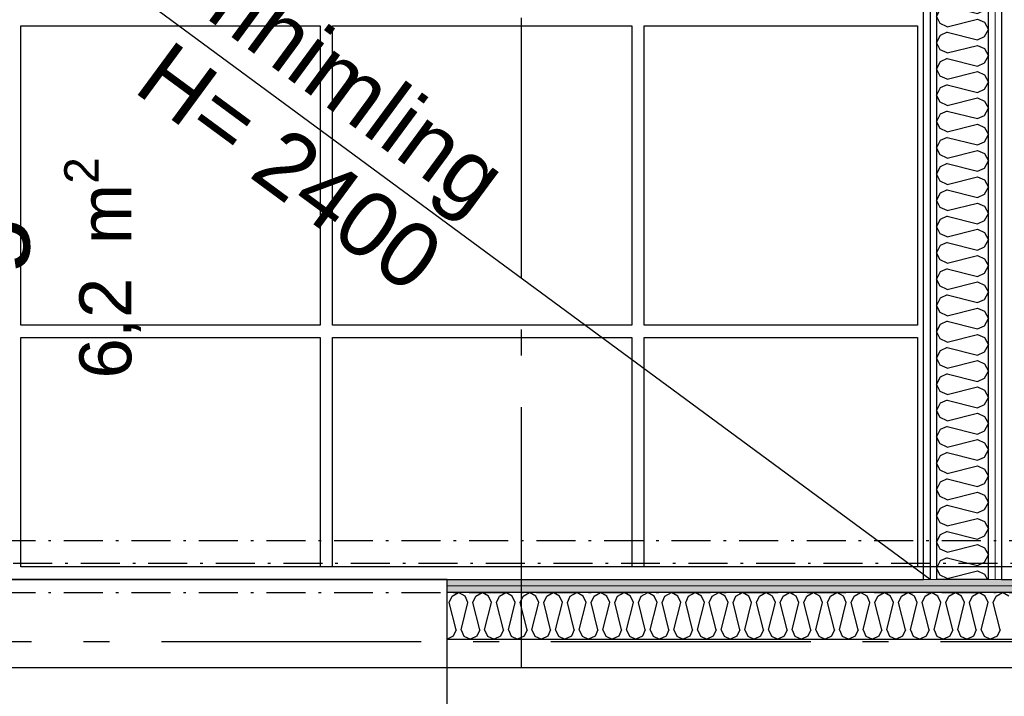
# Model space of a CAD drawing. Header units: millimetres. Extents: x -173281 to 144469, y -85977 to 83288.
# Tile 93 of 256: x -76033 to -74138, y -28322 to -27019. Entities that reach past the tile are written whole.
import ezdxf
from ezdxf.enums import TextEntityAlignment as Align

# ---------------------------------------------------------------- set-up
doc = ezdxf.new("R2010")
doc.units = ezdxf.units.MM
doc.header["$LTSCALE"] = 0.5
doc.header["$MEASUREMENT"] = 0
for name, pattern in [('Akselinje', [1500, 1000, -200, 100, -200]), ('Over snittplan', [260, 150, -50, 10, -50]), ('PLINE', [0]), ('Prikk & stiplet', [1340.555525, 705.555534, -352.777767, 0, -282.222223])]:
    doc.linetypes.add(name, pattern=pattern)
for name, color, linetype in [('223- Bjelker', 7, 'Continuous'), ('24-- Innervegger (Skravur)(Nye konstruksjoner)', 7, 'Continuous'), ('24-- Innervegger(Nye konstruksjoner)', 7, 'Continuous'), ('242- Ikke-bærende innervegger', 7, 'Continuous'), ('242- Ikke-bærende innervegger (Skravur)', 7, 'Continuous'), ('242- Ikke-bærende innervegger(Nye konstruksjoner)', 7, 'Continuous'), ('255- Gulvoverflate(Nye konstruksjoner)', 7, 'Continuous'), ('256- Faste himlinger og overflatebehandling(Nye konstruksjoner)', 7, 'Continuous'), ('257- Systemhimlinger(Nye konstruksjoner)', 7, 'Continuous'), ('82-- Modullinjer', 7, 'Continuous'), ('862- M___Nettoareal(Nye konstruksjoner)', 7, 'Continuous'), ('862- M___Nettoareal(Polylinje)(Nye konstruksjoner)', 7, 'Continuous'), ('862- M___Nettoareal(Tekst)(Nye konstruksjoner)', 7, 'Continuous')]:
    doc.layers.add(name, color=color, linetype=linetype)
doc.layers.add('236- Innvendig kledning og overflate', color=7, linetype='Continuous', lineweight=0)
doc.layers.add('236- Innvendig kledning og overflate(Nye konstruksjoner)', color=7, linetype='Continuous', lineweight=0)
doc.styles.add('GENERATED_STYLE_1', font='arial.ttf')
doc.styles.add('GENERATED_STYLE_2', font='arial.ttf')
doc.linetypes.add('Lydfuge betonggolv', pattern='A,0,[5,A-2607.111 Plan 1. etasje1.Shx,S=3.968254,R=0,X=0,Y=-3.46945e-18],-600,0', length=600)
pattern_1 = [(90, (0, 0), (-86.60254, 0), [0, -50]), (90, (-43.3, 25), (-86.60254, 0), [0, -50])]
pattern_2 = [(180, (0, 0), (0, 86.60254), [0, -50]), (180, (-25, -43.3), (0, 86.60254), [0, -50])]

# ---------------------------------------------------------------- blocks, each defined once
blk = doc.blocks.new('Lager_A-121_28', base_point=(-73471.4, -27508.3))
at = {"layer": '862- M___Nettoareal(Polylinje)(Nye konstruksjoner)', "linetype": 'PLINE', "flags": 128}
blk.add_lwpolyline([(-74143.2, -25946.9), (-74143.2, -28096.9), (-71485.7, -28096.9), (-71485.7, -25946.9)], close=True, dxfattribs=at)
at = {"layer": '862- M___Nettoareal(Tekst)(Nye konstruksjoner)', "style": 'GENERATED_STYLE_1'}
for tag, height, p in [('DUMMY_862', 150, (-73589.3, -27245.2)), ('ROOM_NAME', 150, (-73589.3, -27805.6)), ('DUMMY_861', 100, (-73746.4, -27405.4)), ('ROOM_NUMBER', 100, (-73746.4, -27794.2)), ('DUMMY_863', 100, (-73353.6, -27771.4))]:
    blk.add_attdef(tag, text='', height=height, rotation=90, dxfattribs=at).set_placement(p, align=Align.TOP_LEFT)
blk = doc.blocks.new('Lager_A-136_33', base_point=(-76089.8, -27447.3))
at = {"layer": '862- M___Nettoareal(Polylinje)(Nye konstruksjoner)', "linetype": 'PLINE', "flags": 128}
blk.add_lwpolyline([(-77155.7, -25941.9), (-77155.7, -28096.9), (-76468.2, -28096.9), (-74293.2, -28096.9), (-74293.2, -25946.9), (-76468.2, -25946.9), (-76468.2, -25941.9)], close=True, dxfattribs=at)
at = {"layer": '862- M___Nettoareal(Tekst)(Nye konstruksjoner)', "insert": (-75947.6, -27710.3), "char_height": 100, "attachment_point": 1, "rotation": 90, "style": 'GENERATED_STYLE_1'}
blk.add_mtext('\\A1;{\\pql;\\pt0,12050;\\fArial|b0|i0|c0|p0;\\W1.000000;6,2\\fArial|b0|i0|c0|p0;\\W1.000000;\\A1{\\H.66x;\\S^  ;}\\fArial|b0|i0|c0|p0;\\W1.000000; m\\fArial|b0|i0|c0|p0;\\W1.000000;\\A1{\\H.66x;\\S2^  ;}}', dxfattribs=at)
at = {"layer": '862- M___Nettoareal(Tekst)(Nye konstruksjoner)', "style": 'GENERATED_STYLE_1'}
for tag, height, p in [('DUMMY_862', 150, (-76207.6, -27184.2)), ('ROOM_NAME', 150, (-76207.6, -27744.6)), ('DUMMY_861', 100, (-76364.8, -27344.4)), ('ROOM_NUMBER', 100, (-76364.8, -27733.2)), ('DUMMY_863', 100, (-75971.9, -27710.3))]:
    blk.add_attdef(tag, text='', height=height, rotation=90, dxfattribs=at).set_placement(p, align=Align.TOP_LEFT)
blk = doc.blocks.new('*X308')
at = {"layer": '24-- Innervegger (Skravur)(Nye konstruksjoner)', "linetype": 'PLINE'}
for p, q in [((-74266.4, -25946.9), (-74268.2, -25950.6)), ((-74261.6, -25964.4), (-74268.2, -25950.6)), ((-74248.1, -25970.6), (-74261.6, -25964.4)), ((-74248.1, -25970.6), (-74189.4, -25955.9)), ((-74189.4, -25955.9), (-74175.9, -25962.1)), ((-74175.9, -25962.1), (-74168.2, -25975.9)), ((-74261.6, -25987.4), (-74268.2, -26001.2)), ((-74248.1, -25981.2), (-74261.6, -25987.4)), ((-74248.1, -25981.2), (-74189.4, -25995.9)), ((-74175.9, -25989.7), (-74168.2, -25975.9)), ((-74261.6, -26015), (-74268.2, -26001.2)), ((-74248.1, -26021.2), (-74189.4, -26006.5)), ((-74189.4, -25995.9), (-74175.9, -25989.7)), ((-74189.4, -26006.5), (-74175.9, -26012.7)), ((-74248.1, -26021.2), (-74261.6, -26015)), ((-74175.9, -26012.7), (-74168.2, -26026.5)), ((-74261.6, -26038), (-74268.2, -26051.8)), ((-74248.1, -26031.8), (-74261.6, -26038)), ((-74248.1, -26031.8), (-74189.4, -26046.5)), ((-74189.4, -26046.5), (-74175.9, -26040.3)), ((-74175.9, -26040.3), (-74168.2, -26026.5)), ((-74261.6, -26065.6), (-74268.2, -26051.8)), ((-74248.1, -26071.8), (-74189.4, -26057.1)), ((-74189.4, -26057.1), (-74175.9, -26063.3)), ((-74175.9, -26063.3), (-74168.2, -26077.1)), ((-74248.1, -26071.8), (-74261.6, -26065.6)), ((-74175.9, -26090.9), (-74168.2, -26077.1)), ((-74261.6, -26088.6), (-74268.2, -26102.4)), ((-74248.1, -26082.4), (-74261.6, -26088.6)), ((-74248.1, -26082.4), (-74189.4, -26097.1)), ((-74189.4, -26097.1), (-74175.9, -26090.9)), ((-74261.6, -26116.2), (-74268.2, -26102.4)), ((-74248.1, -26122.3), (-74261.6, -26116.2)), ((-74248.1, -26122.3), (-74189.4, -26107.7)), ((-74189.4, -26107.7), (-74175.9, -26113.8)), ((-74175.9, -26113.8), (-74168.2, -26127.7)), ((-74261.6, -26139.1), (-74268.2, -26153)), ((-74248.1, -26133), (-74261.6, -26139.1)), ((-74248.1, -26133), (-74189.4, -26147.6)), ((-74175.9, -26141.5), (-74168.2, -26127.7)), ((-74261.6, -26166.8), (-74268.2, -26153)), ((-74189.4, -26147.6), (-74175.9, -26141.5)), ((-74248.1, -26172.9), (-74261.6, -26166.8)), ((-74248.1, -26172.9), (-74189.4, -26158.3)), ((-74189.4, -26158.3), (-74175.9, -26164.4)), ((-74175.9, -26164.4), (-74168.2, -26178.2)), ((-74261.6, -26189.7), (-74268.2, -26203.5)), ((-74248.1, -26183.6), (-74261.6, -26189.7)), ((-74248.1, -26183.6), (-74189.4, -26198.2)), ((-74189.4, -26198.2), (-74175.9, -26192.1)), ((-74175.9, -26192.1), (-74168.2, -26178.2)), ((-74261.6, -26217.4), (-74268.2, -26203.5)), ((-74248.1, -26223.5), (-74189.4, -26208.9)), ((-74189.4, -26208.9), (-74175.9, -26215)), ((-74175.9, -26215), (-74168.2, -26228.8)), ((-74248.1, -26223.5), (-74261.6, -26217.4)), ((-74175.9, -26242.6), (-74168.2, -26228.8)), ((-74261.6, -26240.3), (-74268.2, -26254.1)), ((-74248.1, -26234.1), (-74261.6, -26240.3)), ((-74248.1, -26234.1), (-74189.4, -26248.8)), ((-74189.4, -26248.8), (-74175.9, -26242.6)), ((-74261.6, -26267.9), (-74268.2, -26254.1)), ((-74248.1, -26274.1), (-74261.6, -26267.9)), ((-74248.1, -26274.1), (-74189.4, -26259.4)), ((-74189.4, -26259.4), (-74175.9, -26265.6)), ((-74175.9, -26265.6), (-74168.2, -26279.4)), ((-74248.1, -26284.7), (-74261.6, -26290.9)), ((-74248.1, -26284.7), (-74189.4, -26299.4)), ((-74175.9, -26293.2), (-74168.2, -26279.4)), ((-74261.6, -26290.9), (-74268.2, -26304.7)), ((-74261.6, -26318.5), (-74268.2, -26304.7)), ((-74189.4, -26299.4), (-74175.9, -26293.2)), ((-74248.1, -26324.7), (-74261.6, -26318.5)), ((-74248.1, -26324.7), (-74189.4, -26310)), ((-74189.4, -26310), (-74175.9, -26316.2)), ((-74175.9, -26316.2), (-74168.2, -26330)), ((-74261.6, -26341.5), (-74268.2, -26355.3)), ((-74248.1, -26335.3), (-74261.6, -26341.5)), ((-74248.1, -26335.3), (-74189.4, -26350)), ((-74189.4, -26350), (-74175.9, -26343.8)), ((-74175.9, -26343.8), (-74168.2, -26330)), ((-74261.6, -26369.1), (-74268.2, -26355.3)), ((-74248.1, -26375.3), (-74189.4, -26360.6)), ((-74189.4, -26360.6), (-74175.9, -26366.8)), ((-74248.1, -26375.3), (-74261.6, -26369.1)), ((-74175.9, -26366.8), (-74168.2, -26380.6)), ((-74175.9, -26394.4), (-74168.2, -26380.6)), ((-74261.6, -26392.1), (-74268.2, -26405.9)), ((-74248.1, -26385.9), (-74261.6, -26392.1)), ((-74248.1, -26385.9), (-74189.4, -26400.6)), ((-74189.4, -26400.6), (-74175.9, -26394.4)), ((-74261.6, -26419.7), (-74268.2, -26405.9)), ((-74248.1, -26425.9), (-74261.6, -26419.7)), ((-74248.1, -26425.9), (-74189.4, -26411.2)), ((-74189.4, -26411.2), (-74175.9, -26417.4)), ((-74175.9, -26417.4), (-74168.2, -26431.2)), ((-74248.1, -26436.5), (-74261.6, -26442.7)), ((-74248.1, -26436.5), (-74189.4, -26451.2)), ((-74175.9, -26445), (-74168.2, -26431.2)), ((-74261.6, -26442.7), (-74268.2, -26456.5)), ((-74261.6, -26470.3), (-74268.2, -26456.5)), ((-74189.4, -26451.2), (-74175.9, -26445)), ((-74248.1, -26476.4), (-74261.6, -26470.3)), ((-74248.1, -26476.4), (-74189.4, -26461.8)), ((-74189.4, -26461.8), (-74175.9, -26467.9)), ((-74175.9, -26467.9), (-74168.2, -26481.8)), ((-74261.6, -26493.2), (-74268.2, -26507.1)), ((-74248.1, -26487.1), (-74261.6, -26493.2)), ((-74248.1, -26487.1), (-74189.4, -26501.7)), ((-74189.4, -26501.7), (-74175.9, -26495.6)), ((-74175.9, -26495.6), (-74168.2, -26481.8)), ((-74261.6, -26520.9), (-74268.2, -26507.1)), ((-74248.1, -26527), (-74189.4, -26512.4)), ((-74189.4, -26512.4), (-74175.9, -26518.5)), ((-74248.1, -26527), (-74261.6, -26520.9)), ((-74175.9, -26518.5), (-74168.2, -26532.3)), ((-74175.9, -26546.2), (-74168.2, -26532.3)), ((-74261.6, -26543.8), (-74268.2, -26557.6)), ((-74248.1, -26537.7), (-74261.6, -26543.8)), ((-74248.1, -26537.7), (-74189.4, -26552.3)), ((-74189.4, -26552.3), (-74175.9, -26546.2)), ((-74261.6, -26571.5), (-74268.2, -26557.6)), ((-74248.1, -26577.6), (-74261.6, -26571.5)), ((-74248.1, -26577.6), (-74189.4, -26563)), ((-74189.4, -26563), (-74175.9, -26569.1)), ((-74175.9, -26569.1), (-74168.2, -26582.9)), ((-74248.1, -26588.2), (-74261.6, -26594.4)), ((-74248.1, -26588.2), (-74189.4, -26602.9)), ((-74175.9, -26596.7), (-74168.2, -26582.9)), ((-74261.6, -26594.4), (-74268.2, -26608.2)), ((-74261.6, -26622), (-74268.2, -26608.2)), ((-74189.4, -26602.9), (-74175.9, -26596.7)), ((-74248.1, -26628.2), (-74261.6, -26622)), ((-74248.1, -26628.2), (-74189.4, -26613.5)), ((-74189.4, -26613.5), (-74175.9, -26619.7)), ((-74175.9, -26619.7), (-74168.2, -26633.5)), ((-74261.6, -26645), (-74268.2, -26658.8)), ((-74248.1, -26638.8), (-74261.6, -26645)), ((-74248.1, -26638.8), (-74189.4, -26653.5)), ((-74189.4, -26653.5), (-74175.9, -26647.3)), ((-74175.9, -26647.3), (-74168.2, -26633.5)), ((-74261.6, -26672.6), (-74268.2, -26658.8)), ((-74248.1, -26678.8), (-74189.4, -26664.1)), ((-74189.4, -26664.1), (-74175.9, -26670.3)), ((-74248.1, -26678.8), (-74261.6, -26672.6)), ((-74175.9, -26670.3), (-74168.2, -26684.1)), ((-74175.9, -26697.9), (-74168.2, -26684.1)), ((-74261.6, -26695.6), (-74268.2, -26709.4)), ((-74248.1, -26689.4), (-74261.6, -26695.6)), ((-74248.1, -26689.4), (-74189.4, -26704.1)), ((-74189.4, -26704.1), (-74175.9, -26697.9)), ((-74261.6, -26723.2), (-74268.2, -26709.4)), ((-74248.1, -26729.4), (-74261.6, -26723.2)), ((-74248.1, -26729.4), (-74189.4, -26714.7)), ((-74189.4, -26714.7), (-74175.9, -26720.9)), ((-74175.9, -26720.9), (-74168.2, -26734.7)), ((-74248.1, -26740), (-74261.6, -26746.2)), ((-74248.1, -26740), (-74189.4, -26754.7)), ((-74175.9, -26748.5), (-74168.2, -26734.7)), ((-74261.6, -26746.2), (-74268.2, -26760)), ((-74261.6, -26773.8), (-74268.2, -26760)), ((-74189.4, -26754.7), (-74175.9, -26748.5)), ((-74248.1, -26780), (-74261.6, -26773.8)), ((-74248.1, -26780), (-74189.4, -26765.3)), ((-74189.4, -26765.3), (-74175.9, -26771.5)), ((-74175.9, -26771.5), (-74168.2, -26785.3)), ((-74261.6, -26796.8), (-74268.2, -26810.6)), ((-74248.1, -26790.6), (-74261.6, -26796.8)), ((-74248.1, -26790.6), (-74189.4, -26805.3)), ((-74189.4, -26805.3), (-74175.9, -26799.1)), ((-74175.9, -26799.1), (-74168.2, -26785.3)), ((-74261.6, -26824.4), (-74268.2, -26810.6)), ((-74248.1, -26830.6), (-74189.4, -26815.9)), ((-74189.4, -26815.9), (-74175.9, -26822.1)), ((-74248.1, -26830.6), (-74261.6, -26824.4)), ((-74175.9, -26822.1), (-74168.2, -26835.9)), ((-74175.9, -26849.7), (-74168.2, -26835.9)), ((-74261.6, -26847.3), (-74268.2, -26861.2)), ((-74248.1, -26841.2), (-74261.6, -26847.3)), ((-74248.1, -26841.2), (-74189.4, -26855.8)), ((-74189.4, -26855.8), (-74175.9, -26849.7)), ((-74261.6, -26875), (-74268.2, -26861.2)), ((-74248.1, -26881.1), (-74261.6, -26875)), ((-74248.1, -26881.1), (-74189.4, -26866.5)), ((-74189.4, -26866.5), (-74175.9, -26872.6)), ((-74175.9, -26872.6), (-74168.2, -26886.5)), ((-74248.1, -26891.8), (-74261.6, -26897.9)), ((-74248.1, -26891.8), (-74189.4, -26906.4)), ((-74175.9, -26900.3), (-74168.2, -26886.5)), ((-74261.6, -26897.9), (-74268.2, -26911.7)), ((-74261.6, -26925.6), (-74268.2, -26911.7)), ((-74189.4, -26906.4), (-74175.9, -26900.3)), ((-74248.1, -26931.7), (-74261.6, -26925.6)), ((-74248.1, -26931.7), (-74189.4, -26917.1)), ((-74189.4, -26917.1), (-74175.9, -26923.2)), ((-74175.9, -26923.2), (-74168.2, -26937)), ((-74261.6, -26948.5), (-74268.2, -26962.3)), ((-74248.1, -26942.4), (-74261.6, -26948.5)), ((-74248.1, -26942.4), (-74189.4, -26957)), ((-74189.4, -26957), (-74175.9, -26950.9)), ((-74175.9, -26950.9), (-74168.2, -26937)), ((-74261.6, -26976.1), (-74268.2, -26962.3)), ((-74248.1, -26982.3), (-74189.4, -26967.6)), ((-74189.4, -26967.6), (-74175.9, -26973.8)), ((-74248.1, -26982.3), (-74261.6, -26976.1)), ((-74175.9, -26973.8), (-74168.2, -26987.6)), ((-74175.9, -27001.4), (-74168.2, -26987.6)), ((-74261.6, -26999.1), (-74268.2, -27012.9)), ((-74248.1, -26992.9), (-74261.6, -26999.1)), ((-74248.1, -26992.9), (-74189.4, -27007.6)), ((-74189.4, -27007.6), (-74175.9, -27001.4)), ((-74261.6, -27026.7), (-74268.2, -27012.9)), ((-74248.1, -27032.9), (-74261.6, -27026.7)), ((-74248.1, -27032.9), (-74189.4, -27018.2)), ((-74189.4, -27018.2), (-74175.9, -27024.4)), ((-74175.9, -27024.4), (-74168.2, -27038.2)), ((-74248.1, -27043.5), (-74261.6, -27049.7)), ((-74248.1, -27043.5), (-74189.4, -27058.2)), ((-74175.9, -27052), (-74168.2, -27038.2)), ((-74261.6, -27049.7), (-74268.2, -27063.5)), ((-74261.6, -27077.3), (-74268.2, -27063.5)), ((-74189.4, -27058.2), (-74175.9, -27052)), ((-74248.1, -27083.5), (-74261.6, -27077.3)), ((-74248.1, -27083.5), (-74189.4, -27068.8)), ((-74189.4, -27068.8), (-74175.9, -27075)), ((-74175.9, -27075), (-74168.2, -27088.8)), ((-74261.6, -27100.3), (-74268.2, -27114.1)), ((-74248.1, -27094.1), (-74261.6, -27100.3)), ((-74248.1, -27094.1), (-74189.4, -27108.8)), ((-74189.4, -27108.8), (-74175.9, -27102.6)), ((-74175.9, -27102.6), (-74168.2, -27088.8)), ((-74261.6, -27127.9), (-74268.2, -27114.1)), ((-74248.1, -27134.1), (-74189.4, -27119.4)), ((-74189.4, -27119.4), (-74175.9, -27125.6)), ((-74248.1, -27134.1), (-74261.6, -27127.9)), ((-74175.9, -27125.6), (-74168.2, -27139.4)), ((-74175.9, -27153.2), (-74168.2, -27139.4)), ((-74261.6, -27150.9), (-74268.2, -27164.7)), ((-74248.1, -27144.7), (-74261.6, -27150.9)), ((-74248.1, -27144.7), (-74189.4, -27159.4)), ((-74189.4, -27159.4), (-74175.9, -27153.2)), ((-74261.6, -27178.5), (-74268.2, -27164.7)), ((-74248.1, -27184.7), (-74261.6, -27178.5)), ((-74248.1, -27184.7), (-74189.4, -27170)), ((-74189.4, -27170), (-74175.9, -27176.2)), ((-74175.9, -27176.2), (-74168.2, -27190)), ((-74248.1, -27195.3), (-74261.6, -27201.4)), ((-74248.1, -27195.3), (-74189.4, -27209.9)), ((-74175.9, -27203.8), (-74168.2, -27190)), ((-74261.6, -27201.4), (-74268.2, -27215.3)), ((-74261.6, -27229.1), (-74268.2, -27215.3)), ((-74189.4, -27209.9), (-74175.9, -27203.8)), ((-74248.1, -27235.2), (-74261.6, -27229.1)), ((-74248.1, -27235.2), (-74189.4, -27220.6)), ((-74189.4, -27220.6), (-74175.9, -27226.7)), ((-74175.9, -27226.7), (-74168.2, -27240.6)), ((-74261.6, -27252), (-74268.2, -27265.8)), ((-74248.1, -27245.9), (-74261.6, -27252)), ((-74248.1, -27245.9), (-74189.4, -27260.5)), ((-74189.4, -27260.5), (-74175.9, -27254.4)), ((-74175.9, -27254.4), (-74168.2, -27240.6)), ((-74261.6, -27279.7), (-74268.2, -27265.8)), ((-74248.1, -27285.8), (-74189.4, -27271.2)), ((-74189.4, -27271.2), (-74175.9, -27277.3)), ((-74248.1, -27285.8), (-74261.6, -27279.7)), ((-74175.9, -27277.3), (-74168.2, -27291.1)), ((-74175.9, -27305), (-74168.2, -27291.1)), ((-74261.6, -27302.6), (-74268.2, -27316.4)), ((-74248.1, -27296.5), (-74261.6, -27302.6)), ((-74248.1, -27296.5), (-74189.4, -27311.1)), ((-74189.4, -27311.1), (-74175.9, -27305)), ((-74261.6, -27330.2), (-74268.2, -27316.4)), ((-74248.1, -27336.4), (-74261.6, -27330.2)), ((-74248.1, -27336.4), (-74189.4, -27321.7)), ((-74189.4, -27321.7), (-74175.9, -27327.9)), ((-74175.9, -27327.9), (-74168.2, -27341.7)), ((-74248.1, -27347), (-74261.6, -27353.2)), ((-74248.1, -27347), (-74189.4, -27361.7)), ((-74175.9, -27355.5), (-74168.2, -27341.7)), ((-74261.6, -27353.2), (-74268.2, -27367)), ((-74261.6, -27380.8), (-74268.2, -27367)), ((-74189.4, -27361.7), (-74175.9, -27355.5)), ((-74248.1, -27387), (-74261.6, -27380.8)), ((-74248.1, -27387), (-74189.4, -27372.3)), ((-74189.4, -27372.3), (-74175.9, -27378.5)), ((-74175.9, -27378.5), (-74168.2, -27392.3)), ((-74261.6, -27403.8), (-74268.2, -27417.6)), ((-74248.1, -27397.6), (-74261.6, -27403.8)), ((-74248.1, -27397.6), (-74189.4, -27412.3)), ((-74189.4, -27412.3), (-74175.9, -27406.1)), ((-74175.9, -27406.1), (-74168.2, -27392.3)), ((-74261.6, -27431.4), (-74268.2, -27417.6)), ((-74248.1, -27437.6), (-74189.4, -27422.9)), ((-74189.4, -27422.9), (-74175.9, -27429.1)), ((-74248.1, -27437.6), (-74261.6, -27431.4)), ((-74175.9, -27429.1), (-74168.2, -27442.9)), ((-74175.9, -27456.7), (-74168.2, -27442.9)), ((-74261.6, -27454.4), (-74268.2, -27468.2)), ((-74248.1, -27448.2), (-74261.6, -27454.4)), ((-74248.1, -27448.2), (-74189.4, -27462.9)), ((-74189.4, -27462.9), (-74175.9, -27456.7)), ((-74261.6, -27482), (-74268.2, -27468.2)), ((-74248.1, -27488.2), (-74261.6, -27482)), ((-74248.1, -27488.2), (-74189.4, -27473.5)), ((-74189.4, -27473.5), (-74175.9, -27479.7)), ((-74175.9, -27479.7), (-74168.2, -27493.5)), ((-74248.1, -27498.8), (-74261.6, -27505)), ((-74248.1, -27498.8), (-74189.4, -27513.5)), ((-74175.9, -27507.3), (-74168.2, -27493.5)), ((-74261.6, -27505), (-74268.2, -27518.8)), ((-74261.6, -27532.6), (-74268.2, -27518.8)), ((-74189.4, -27513.5), (-74175.9, -27507.3)), ((-74248.1, -27538.8), (-74261.6, -27532.6)), ((-74248.1, -27538.8), (-74189.4, -27524.1)), ((-74189.4, -27524.1), (-74175.9, -27530.3)), ((-74175.9, -27530.3), (-74168.2, -27544.1)), ((-74261.6, -27555.5), (-74268.2, -27569.4)), ((-74248.1, -27549.4), (-74261.6, -27555.5)), ((-74248.1, -27549.4), (-74189.4, -27564)), ((-74189.4, -27564), (-74175.9, -27557.9)), ((-74175.9, -27557.9), (-74168.2, -27544.1)), ((-74261.6, -27583.2), (-74268.2, -27569.4)), ((-74248.1, -27589.3), (-74189.4, -27574.7)), ((-74189.4, -27574.7), (-74175.9, -27580.8)), ((-74248.1, -27589.3), (-74261.6, -27583.2)), ((-74175.9, -27580.8), (-74168.2, -27594.7)), ((-74175.9, -27608.5), (-74168.2, -27594.7)), ((-74261.6, -27606.1), (-74268.2, -27619.9)), ((-74248.1, -27600), (-74261.6, -27606.1)), ((-74248.1, -27600), (-74189.4, -27614.6)), ((-74189.4, -27614.6), (-74175.9, -27608.5)), ((-74261.6, -27633.8), (-74268.2, -27619.9)), ((-74248.1, -27639.9), (-74261.6, -27633.8)), ((-74248.1, -27639.9), (-74189.4, -27625.3)), ((-74189.4, -27625.3), (-74175.9, -27631.4)), ((-74175.9, -27631.4), (-74168.2, -27645.2)), ((-74248.1, -27650.6), (-74261.6, -27656.7)), ((-74248.1, -27650.6), (-74189.4, -27665.2)), ((-74175.9, -27659.1), (-74168.2, -27645.2)), ((-74261.6, -27656.7), (-74268.2, -27670.5)), ((-74261.6, -27684.3), (-74268.2, -27670.5)), ((-74189.4, -27665.2), (-74175.9, -27659.1)), ((-74248.1, -27690.5), (-74261.6, -27684.3)), ((-74248.1, -27690.5), (-74189.4, -27675.8)), ((-74189.4, -27675.8), (-74175.9, -27682)), ((-74175.9, -27682), (-74168.2, -27695.8)), ((-74261.6, -27707.3), (-74268.2, -27721.1)), ((-74248.1, -27701.1), (-74261.6, -27707.3)), ((-74248.1, -27701.1), (-74189.4, -27715.8)), ((-74189.4, -27715.8), (-74175.9, -27709.6)), ((-74175.9, -27709.6), (-74168.2, -27695.8)), ((-74261.6, -27734.9), (-74268.2, -27721.1)), ((-74248.1, -27741.1), (-74189.4, -27726.4)), ((-74189.4, -27726.4), (-74175.9, -27732.6)), ((-74248.1, -27741.1), (-74261.6, -27734.9)), ((-74175.9, -27732.6), (-74168.2, -27746.4)), ((-74175.9, -27760.2), (-74168.2, -27746.4)), ((-74261.6, -27757.9), (-74268.2, -27771.7)), ((-74248.1, -27751.7), (-74261.6, -27757.9)), ((-74248.1, -27751.7), (-74189.4, -27766.4)), ((-74189.4, -27766.4), (-74175.9, -27760.2)), ((-74261.6, -27785.5), (-74268.2, -27771.7)), ((-74248.1, -27791.7), (-74261.6, -27785.5)), ((-74248.1, -27791.7), (-74189.4, -27777)), ((-74189.4, -27777), (-74175.9, -27783.2)), ((-74175.9, -27783.2), (-74168.2, -27797)), ((-74248.1, -27802.3), (-74261.6, -27808.5)), ((-74248.1, -27802.3), (-74189.4, -27817)), ((-74175.9, -27810.8), (-74168.2, -27797)), ((-74261.6, -27808.5), (-74268.2, -27822.3)), ((-74261.6, -27836.1), (-74268.2, -27822.3)), ((-74189.4, -27817), (-74175.9, -27810.8)), ((-74248.1, -27842.3), (-74261.6, -27836.1)), ((-74248.1, -27842.3), (-74189.4, -27827.6)), ((-74189.4, -27827.6), (-74175.9, -27833.8)), ((-74175.9, -27833.8), (-74168.2, -27847.6)), ((-74261.6, -27859.1), (-74268.2, -27872.9)), ((-74248.1, -27852.9), (-74261.6, -27859.1)), ((-74248.1, -27852.9), (-74189.4, -27867.6)), ((-74189.4, -27867.6), (-74175.9, -27861.4)), ((-74175.9, -27861.4), (-74168.2, -27847.6)), ((-74261.6, -27886.7), (-74268.2, -27872.9)), ((-74248.1, -27892.9), (-74189.4, -27878.2)), ((-74189.4, -27878.2), (-74175.9, -27884.4)), ((-74248.1, -27892.9), (-74261.6, -27886.7)), ((-74175.9, -27884.4), (-74168.2, -27898.2)), ((-74175.9, -27912), (-74168.2, -27898.2)), ((-74261.6, -27909.6), (-74268.2, -27923.5)), ((-74248.1, -27903.5), (-74261.6, -27909.6)), ((-74248.1, -27903.5), (-74189.4, -27918.1)), ((-74189.4, -27918.1), (-74175.9, -27912)), ((-74261.6, -27937.3), (-74268.2, -27923.5)), ((-74248.1, -27943.4), (-74261.6, -27937.3)), ((-74248.1, -27943.4), (-74189.4, -27928.8)), ((-74189.4, -27928.8), (-74175.9, -27934.9)), ((-74175.9, -27934.9), (-74168.2, -27948.8)), ((-74248.1, -27954.1), (-74261.6, -27960.2)), ((-74248.1, -27954.1), (-74189.4, -27968.7)), ((-74175.9, -27962.6), (-74168.2, -27948.8)), ((-74261.6, -27960.2), (-74268.2, -27974)), ((-74261.6, -27987.9), (-74268.2, -27974)), ((-74189.4, -27968.7), (-74175.9, -27962.6)), ((-74248.1, -27994), (-74261.6, -27987.9)), ((-74248.1, -27994), (-74189.4, -27979.4)), ((-74189.4, -27979.4), (-74175.9, -27985.5)), ((-74175.9, -27985.5), (-74168.2, -27999.3)), ((-74261.6, -28010.8), (-74268.2, -28024.6)), ((-74248.1, -28004.7), (-74261.6, -28010.8)), ((-74248.1, -28004.7), (-74189.4, -28019.3)), ((-74189.4, -28019.3), (-74175.9, -28013.2)), ((-74175.9, -28013.2), (-74168.2, -27999.3)), ((-74261.6, -28038.4), (-74268.2, -28024.6)), ((-74248.1, -28044.6), (-74189.4, -28029.9)), ((-74189.4, -28029.9), (-74175.9, -28036.1)), ((-74248.1, -28044.6), (-74261.6, -28038.4)), ((-74175.9, -28036.1), (-74168.2, -28049.9)), ((-74175.9, -28063.7), (-74168.2, -28049.9)), ((-74261.6, -28061.4), (-74268.2, -28075.2)), ((-74248.1, -28055.2), (-74261.6, -28061.4)), ((-74248.1, -28055.2), (-74189.4, -28069.9)), ((-74189.4, -28069.9), (-74175.9, -28063.7)), ((-74261.6, -28089), (-74268.2, -28075.2)), ((-74248.1, -28095.2), (-74261.6, -28089)), ((-74248.1, -28095.2), (-74189.4, -28080.5)), ((-74189.4, -28080.5), (-74175.9, -28086.7)), ((-74175.9, -28086.7), (-74170.2, -28096.9))]:
    blk.add_line(p, q, dxfattribs=at)
blk = doc.blocks.new('*X385')
at = {"layer": '242- Ikke-bærende innervegger (Skravur)', "linetype": 'PLINE'}
for p, q in [((-75206.5, -28141.1), (-75200.9, -28128.9)), ((-75200.9, -28128.9), (-75188.5, -28121.9)), ((-75176, -28128.9), (-75188.5, -28121.9)), ((-75170.5, -28141.1), (-75176, -28128.9)), ((-75160.9, -28141.1), (-75155.4, -28128.9)), ((-75155.4, -28128.9), (-75143, -28121.9)), ((-75130.5, -28128.9), (-75143, -28121.9)), ((-75125, -28141.1), (-75130.5, -28128.9)), ((-75115.4, -28141.1), (-75109.9, -28128.9)), ((-75109.9, -28128.9), (-75097.4, -28121.9)), ((-75085, -28128.9), (-75097.4, -28121.9)), ((-75079.4, -28141.1), (-75085, -28128.9)), ((-75069.9, -28141.1), (-75064.3, -28128.9)), ((-75064.3, -28128.9), (-75051.9, -28121.9)), ((-75039.5, -28128.9), (-75051.9, -28121.9)), ((-75033.9, -28141.1), (-75039.5, -28128.9)), ((-75024.3, -28141.1), (-75018.8, -28128.9)), ((-75018.8, -28128.9), (-75006.4, -28121.9)), ((-74993.9, -28128.9), (-75006.4, -28121.9)), ((-74988.4, -28141.1), (-74993.9, -28128.9)), ((-74978.8, -28141.1), (-74973.3, -28128.9)), ((-74973.3, -28128.9), (-74960.8, -28121.9)), ((-74948.4, -28128.9), (-74960.8, -28121.9)), ((-74942.9, -28141.1), (-74948.4, -28128.9)), ((-74933.3, -28141.1), (-74927.7, -28128.9)), ((-74927.7, -28128.9), (-74915.3, -28121.9)), ((-74902.9, -28128.9), (-74915.3, -28121.9)), ((-74897.3, -28141.1), (-74902.9, -28128.9)), ((-74887.8, -28141.1), (-74882.2, -28128.9)), ((-74882.2, -28128.9), (-74869.8, -28121.9)), ((-74857.4, -28128.9), (-74869.8, -28121.9)), ((-74851.8, -28141.1), (-74857.4, -28128.9)), ((-74842.2, -28141.1), (-74836.7, -28128.9)), ((-74836.7, -28128.9), (-74824.3, -28121.9)), ((-74811.8, -28128.9), (-74824.3, -28121.9)), ((-74806.3, -28141.1), (-74811.8, -28128.9)), ((-74796.7, -28141.1), (-74791.2, -28128.9)), ((-74791.2, -28128.9), (-74778.7, -28121.9)), ((-74766.3, -28128.9), (-74778.7, -28121.9)), ((-74760.8, -28141.1), (-74766.3, -28128.9)), ((-74751.2, -28141.1), (-74745.6, -28128.9)), ((-74745.6, -28128.9), (-74733.2, -28121.9)), ((-74720.8, -28128.9), (-74733.2, -28121.9)), ((-74715.2, -28141.1), (-74720.8, -28128.9)), ((-74705.7, -28141.1), (-74700.1, -28128.9)), ((-74700.1, -28128.9), (-74687.7, -28121.9)), ((-74675.2, -28128.9), (-74687.7, -28121.9)), ((-74669.7, -28141.1), (-74675.2, -28128.9)), ((-74660.1, -28141.1), (-74654.6, -28128.9)), ((-74654.6, -28128.9), (-74642.1, -28121.9)), ((-74629.7, -28128.9), (-74642.1, -28121.9)), ((-74624.2, -28141.1), (-74629.7, -28128.9)), ((-74614.6, -28141.1), (-74609.1, -28128.9)), ((-74609.1, -28128.9), (-74596.6, -28121.9)), ((-74584.2, -28128.9), (-74596.6, -28121.9)), ((-74578.6, -28141.1), (-74584.2, -28128.9)), ((-74569.1, -28141.1), (-74563.5, -28128.9)), ((-74563.5, -28128.9), (-74551.1, -28121.9)), ((-74538.7, -28128.9), (-74551.1, -28121.9)), ((-74533.1, -28141.1), (-74538.7, -28128.9)), ((-74523.5, -28141.1), (-74518, -28128.9)), ((-74518, -28128.9), (-74505.6, -28121.9)), ((-74493.1, -28128.9), (-74505.6, -28121.9)), ((-74487.6, -28141.1), (-74493.1, -28128.9)), ((-74478, -28141.1), (-74472.5, -28128.9)), ((-74472.5, -28128.9), (-74460, -28121.9)), ((-74447.6, -28128.9), (-74460, -28121.9)), ((-74442.1, -28141.1), (-74447.6, -28128.9)), ((-74432.5, -28141.1), (-74426.9, -28128.9)), ((-74426.9, -28128.9), (-74414.5, -28121.9)), ((-74402.1, -28128.9), (-74414.5, -28121.9)), ((-74396.5, -28141.1), (-74402.1, -28128.9)), ((-74387, -28141.1), (-74381.4, -28128.9)), ((-74381.4, -28128.9), (-74369, -28121.9)), ((-74356.6, -28128.9), (-74369, -28121.9)), ((-74351, -28141.1), (-74356.6, -28128.9)), ((-74341.4, -28141.1), (-74335.9, -28128.9)), ((-74335.9, -28128.9), (-74323.5, -28121.9)), ((-74311, -28128.9), (-74323.5, -28121.9)), ((-74305.5, -28141.1), (-74311, -28128.9)), ((-74295.9, -28141.1), (-74290.4, -28128.9)), ((-74290.4, -28128.9), (-74277.9, -28121.9)), ((-74265.5, -28128.9), (-74277.9, -28121.9)), ((-74259.9, -28141.1), (-74265.5, -28128.9)), ((-74250.4, -28141.1), (-74244.8, -28128.9)), ((-74244.8, -28128.9), (-74232.4, -28121.9)), ((-74220, -28128.9), (-74232.4, -28121.9)), ((-74214.4, -28141.1), (-74220, -28128.9)), ((-74204.9, -28141.1), (-74199.3, -28128.9)), ((-74199.3, -28128.9), (-74186.9, -28121.9)), ((-74174.4, -28128.9), (-74186.9, -28121.9)), ((-74168.9, -28141.1), (-74174.4, -28128.9)), ((-74159.3, -28141.1), (-74153.8, -28128.9)), ((-74153.8, -28128.9), (-74141.3, -28121.9)), ((-74128.9, -28128.9), (-74141.3, -28121.9)), ((-75193.3, -28193.9), (-75206.5, -28141.1)), ((-75183.7, -28193.9), (-75170.5, -28141.1)), ((-75147.7, -28193.9), (-75160.9, -28141.1)), ((-75138.2, -28193.9), (-75125, -28141.1)), ((-75102.2, -28193.9), (-75115.4, -28141.1)), ((-75092.6, -28193.9), (-75079.4, -28141.1)), ((-75056.7, -28193.9), (-75069.9, -28141.1)), ((-75047.1, -28193.9), (-75033.9, -28141.1)), ((-75011.2, -28193.9), (-75024.3, -28141.1)), ((-75001.6, -28193.9), (-74988.4, -28141.1)), ((-74965.6, -28193.9), (-74978.8, -28141.1)), ((-74956.1, -28193.9), (-74942.9, -28141.1)), ((-74920.1, -28193.9), (-74933.3, -28141.1)), ((-74910.5, -28193.9), (-74897.3, -28141.1)), ((-74874.6, -28193.9), (-74887.8, -28141.1)), ((-74865, -28193.9), (-74851.8, -28141.1)), ((-74829, -28193.9), (-74842.2, -28141.1)), ((-74819.5, -28193.9), (-74806.3, -28141.1)), ((-74783.5, -28193.9), (-74796.7, -28141.1)), ((-74773.9, -28193.9), (-74760.8, -28141.1)), ((-74738, -28193.9), (-74751.2, -28141.1)), ((-74728.4, -28193.9), (-74715.2, -28141.1)), ((-74692.5, -28193.9), (-74705.7, -28141.1)), ((-74682.9, -28193.9), (-74669.7, -28141.1)), ((-74646.9, -28193.9), (-74660.1, -28141.1)), ((-74637.4, -28193.9), (-74624.2, -28141.1)), ((-74601.4, -28193.9), (-74614.6, -28141.1)), ((-74591.8, -28193.9), (-74578.6, -28141.1)), ((-74555.9, -28193.9), (-74569.1, -28141.1)), ((-74546.3, -28193.9), (-74533.1, -28141.1)), ((-74510.3, -28193.9), (-74523.5, -28141.1)), ((-74500.8, -28193.9), (-74487.6, -28141.1)), ((-74464.8, -28193.9), (-74478, -28141.1)), ((-74455.3, -28193.9), (-74442.1, -28141.1)), ((-74419.3, -28193.9), (-74432.5, -28141.1)), ((-74409.7, -28193.9), (-74396.5, -28141.1)), ((-74373.8, -28193.9), (-74387, -28141.1)), ((-74364.2, -28193.9), (-74351, -28141.1)), ((-74328.2, -28193.9), (-74341.4, -28141.1)), ((-74318.7, -28193.9), (-74305.5, -28141.1)), ((-74282.7, -28193.9), (-74295.9, -28141.1)), ((-74273.1, -28193.9), (-74259.9, -28141.1)), ((-74237.2, -28193.9), (-74250.4, -28141.1)), ((-74227.6, -28193.9), (-74214.4, -28141.1)), ((-74191.7, -28193.9), (-74204.9, -28141.1)), ((-74182.1, -28193.9), (-74168.9, -28141.1)), ((-74146.1, -28193.9), (-74159.3, -28141.1)), ((-75193.3, -28193.9), (-75198.8, -28206)), ((-75183.7, -28193.9), (-75178.1, -28206)), ((-75147.7, -28193.9), (-75153.3, -28206)), ((-75138.2, -28193.9), (-75132.6, -28206)), ((-75102.2, -28193.9), (-75107.8, -28206)), ((-75092.6, -28193.9), (-75087.1, -28206)), ((-75056.7, -28193.9), (-75062.2, -28206)), ((-75047.1, -28193.9), (-75041.6, -28206)), ((-75011.2, -28193.9), (-75016.7, -28206)), ((-75001.6, -28193.9), (-74996, -28206)), ((-74965.6, -28193.9), (-74971.2, -28206)), ((-74956.1, -28193.9), (-74950.5, -28206)), ((-74920.1, -28193.9), (-74925.6, -28206)), ((-74910.5, -28193.9), (-74905, -28206)), ((-74874.6, -28193.9), (-74880.1, -28206)), ((-74865, -28193.9), (-74859.5, -28206)), ((-74829, -28193.9), (-74834.6, -28206)), ((-74819.5, -28193.9), (-74813.9, -28206)), ((-74783.5, -28193.9), (-74789.1, -28206)), ((-74773.9, -28193.9), (-74768.4, -28206)), ((-74738, -28193.9), (-74743.5, -28206)), ((-74728.4, -28193.9), (-74722.9, -28206)), ((-74692.5, -28193.9), (-74698, -28206)), ((-74682.9, -28193.9), (-74677.3, -28206)), ((-74646.9, -28193.9), (-74652.5, -28206)), ((-74637.4, -28193.9), (-74631.8, -28206)), ((-74601.4, -28193.9), (-74607, -28206)), ((-74591.8, -28193.9), (-74586.3, -28206)), ((-74555.9, -28193.9), (-74561.4, -28206)), ((-74546.3, -28193.9), (-74540.8, -28206)), ((-74510.3, -28193.9), (-74515.9, -28206)), ((-74500.8, -28193.9), (-74495.2, -28206)), ((-74464.8, -28193.9), (-74470.4, -28206)), ((-74455.3, -28193.9), (-74449.7, -28206)), ((-74419.3, -28193.9), (-74424.8, -28206)), ((-74409.7, -28193.9), (-74404.2, -28206)), ((-74373.8, -28193.9), (-74379.3, -28206)), ((-74364.2, -28193.9), (-74358.7, -28206)), ((-74328.2, -28193.9), (-74333.8, -28206)), ((-74318.7, -28193.9), (-74313.1, -28206)), ((-74282.7, -28193.9), (-74288.3, -28206)), ((-74273.1, -28193.9), (-74267.6, -28206)), ((-74237.2, -28193.9), (-74242.7, -28206)), ((-74227.6, -28193.9), (-74222.1, -28206)), ((-74191.7, -28193.9), (-74197.2, -28206)), ((-74182.1, -28193.9), (-74176.5, -28206)), ((-74146.1, -28193.9), (-74151.7, -28206)), ((-75198.8, -28206), (-75210.7, -28211.7)), ((-75178.1, -28206), (-75165.7, -28211.9)), ((-75153.3, -28206), (-75165.7, -28211.9)), ((-75132.6, -28206), (-75120.2, -28211.9)), ((-75107.8, -28206), (-75120.2, -28211.9)), ((-75087.1, -28206), (-75074.7, -28211.9)), ((-75062.2, -28206), (-75074.7, -28211.9)), ((-75041.6, -28206), (-75029.1, -28211.9)), ((-75016.7, -28206), (-75029.1, -28211.9)), ((-74996, -28206), (-74983.6, -28211.9)), ((-74971.2, -28206), (-74983.6, -28211.9)), ((-74950.5, -28206), (-74938.1, -28211.9)), ((-74925.6, -28206), (-74938.1, -28211.9)), ((-74905, -28206), (-74892.5, -28211.9)), ((-74880.1, -28206), (-74892.5, -28211.9)), ((-74859.5, -28206), (-74847, -28211.9)), ((-74834.6, -28206), (-74847, -28211.9)), ((-74813.9, -28206), (-74801.5, -28211.9)), ((-74789.1, -28206), (-74801.5, -28211.9)), ((-74768.4, -28206), (-74756, -28211.9)), ((-74743.5, -28206), (-74756, -28211.9)), ((-74722.9, -28206), (-74710.4, -28211.9)), ((-74698, -28206), (-74710.4, -28211.9)), ((-74677.3, -28206), (-74664.9, -28211.9)), ((-74652.5, -28206), (-74664.9, -28211.9)), ((-74631.8, -28206), (-74619.4, -28211.9)), ((-74607, -28206), (-74619.4, -28211.9)), ((-74586.3, -28206), (-74573.9, -28211.9)), ((-74561.4, -28206), (-74573.9, -28211.9)), ((-74540.8, -28206), (-74528.3, -28211.9)), ((-74515.9, -28206), (-74528.3, -28211.9)), ((-74495.2, -28206), (-74482.8, -28211.9)), ((-74470.4, -28206), (-74482.8, -28211.9)), ((-74449.7, -28206), (-74437.3, -28211.9)), ((-74424.8, -28206), (-74437.3, -28211.9)), ((-74404.2, -28206), (-74391.7, -28211.9)), ((-74379.3, -28206), (-74391.7, -28211.9)), ((-74358.7, -28206), (-74346.2, -28211.9)), ((-74333.8, -28206), (-74346.2, -28211.9)), ((-74313.1, -28206), (-74300.7, -28211.9)), ((-74288.3, -28206), (-74300.7, -28211.9)), ((-74267.6, -28206), (-74255.2, -28211.9)), ((-74242.7, -28206), (-74255.2, -28211.9)), ((-74222.1, -28206), (-74209.6, -28211.9)), ((-74197.2, -28206), (-74209.6, -28211.9)), ((-74176.5, -28206), (-74164.1, -28211.9)), ((-74151.7, -28206), (-74164.1, -28211.9))]:
    blk.add_line(p, q, dxfattribs=at)
blk = doc.blocks.new('Standard grid marker[259]', base_point=(20939.5, -28216.9))
at = {"layer": '82-- Modullinjer', "linetype": 'Akselinje'}
blk.add_line((20739.5, -28216.9), (-81321.3, -28216.9), dxfattribs=at)
at = {"layer": '82-- Modullinjer', "style": 'GENERATED_STYLE_2'}
for tag, p in [('AC_MarkerText_1_1', (-81898.8, -28256.9)), ('AC_MarkerText_1_0', (21062, -28256.9))]:
    blk.add_attdef(tag, text='', height=175, rotation=90, dxfattribs=at).set_placement(p, align=Align.TOP_CENTER)
blk = doc.blocks.new('Standard grid marker[266]', base_point=(-75068.2, 26434.4))
at = {"layer": '82-- Modullinjer', "linetype": 'Akselinje'}
blk.add_line((-75068.2, 26234.4), (-75068.2, -50374.4), dxfattribs=at)
at = {"layer": '82-- Modullinjer', "style": 'GENERATED_STYLE_2'}
for tag, p in [('AC_MarkerText_1_0', (-75195.7, 26644.4)), ('AC_MarkerText_1_1', (-75195.7, -50864.4))]:
    blk.add_attdef(tag, text='', height=175, rotation=90, dxfattribs=at).set_placement(p, align=Align.TOP_CENTER)

msp = doc.modelspace()

# ---------------------------------------------------------------- hatches: boundary and pattern name
at = {"layer": '24-- Innervegger (Skravur)(Nye konstruksjoner)', "linetype": 'Continuous'}
h = msp.add_hatch(dxfattribs=at)
h.set_pattern_fill('Gips', color=256, style=0, pattern_type=2)
h.set_pattern_definition(pattern_1)
h.paths.add_polyline_path([(-74293.2, -25946.9), (-74293.2, -28096.9), (-74280.7, -28096.9), (-74280.7, -25946.9)])
h = msp.add_hatch(dxfattribs=at)
h.set_pattern_fill('Gips', color=256, style=0, pattern_type=2)
h.set_pattern_definition(pattern_1)
h.paths.add_polyline_path([(-74280.7, -25946.9), (-74280.7, -28096.9), (-74268.2, -28096.9), (-74268.2, -25946.9)])
h = msp.add_hatch(dxfattribs=at)
h.set_pattern_fill('Gips', color=256, style=0, pattern_type=2)
h.set_pattern_definition(pattern_1)
h.paths.add_polyline_path([(-74155.7, -28096.9), (-74155.7, -25946.9), (-74168.2, -25946.9), (-74168.2, -28096.9)])
h = msp.add_hatch(dxfattribs=at)
h.set_pattern_fill('Gips', color=256, style=0, pattern_type=2)
h.set_pattern_definition(pattern_1)
h.paths.add_polyline_path([(-74143.2, -28096.9), (-74143.2, -25946.9), (-74155.7, -25946.9), (-74155.7, -28096.9)])
at = {"layer": '242- Ikke-bærende innervegger (Skravur)', "linetype": 'Continuous'}
h = msp.add_hatch(dxfattribs=at)
h.set_pattern_fill('Gips', color=256, style=0, pattern_type=2)
h.set_pattern_definition(pattern_2)
h.paths.add_polyline_path([(-75210.7, -28096.9), (-75210.7, -28109.4), (-68548.2, -28109.4), (-68548.2, -28096.9)])
h = msp.add_hatch(dxfattribs=at)
h.set_pattern_fill('Gips', color=256, style=0, pattern_type=2)
h.set_pattern_definition(pattern_2)
h.paths.add_polyline_path([(-75210.7, -28121.9), (-68548.2, -28121.9), (-68548.2, -28109.4), (-75210.7, -28109.4)])

# ---------------------------------------------------------------- linework, layer by layer
at = {"layer": '223- Bjelker', "linetype": 'Over snittplan'}
for p, q in [((-77768.2, -28021.9), (-70408.7, -28021.9)), ((-77768.2, -28121.9), (-70408.7, -28121.9))]:
    msp.add_line(p, q, dxfattribs=at)
at = {"layer": '223- Bjelker', "linetype": 'Prikk & stiplet'}
msp.add_line((-77768.2, -28071.9), (-70408.7, -28071.9), dxfattribs=at)
at = {"layer": '236- Innvendig kledning og overflate', "linetype": 'PLINE'}
msp.add_line((-68548.2, -28109.4), (-75210.7, -28109.4), dxfattribs=at)
at = {"layer": '236- Innvendig kledning og overflate', "linetype": 'PLINE', "flags": 128}
msp.add_lwpolyline([(-68548.2, -28096.9), (-75210.7, -28096.9)], dxfattribs=at)
at = {"layer": '236- Innvendig kledning og overflate(Nye konstruksjoner)', "linetype": 'PLINE'}
msp.add_line((-74155.7, -28096.9), (-74155.7, -25946.9), dxfattribs=at)
at = {"layer": '236- Innvendig kledning og overflate(Nye konstruksjoner)', "linetype": 'PLINE', "flags": 128}
for points in [[(-74293.2, -25946.9), (-74293.2, -28096.9)], [(-74143.2, -28096.9), (-74143.2, -25946.9)], [(-74280.7, -28096.9), (-74293.2, -28096.9)], [(-74268.2, -28096.9), (-74280.7, -28096.9)], [(-74155.7, -28096.9), (-74168.2, -28096.9)], [(-74143.2, -28096.9), (-74155.7, -28096.9)]]:
    msp.add_lwpolyline(points, dxfattribs=at)
at = {"layer": '24-- Innervegger(Nye konstruksjoner)', "linetype": 'PLINE'}
for p, q in [((-74280.7, -25946.9), (-74280.7, -28096.9)), ((-74268.2, -25946.9), (-74268.2, -28096.9)), ((-74168.2, -28096.9), (-74168.2, -25946.9))]:
    msp.add_line(p, q, dxfattribs=at)
at = {"layer": '24-- Innervegger(Nye konstruksjoner)', "linetype": 'PLINE', "flags": 128}
msp.add_lwpolyline([(-74168.2, -28096.9), (-74268.2, -28096.9)], dxfattribs=at)
at = {"layer": '242- Ikke-bærende innervegger', "linetype": 'PLINE'}
msp.add_line((-68758.2, -28121.9), (-75210.7, -28121.9), dxfattribs=at)
at = {"layer": '242- Ikke-bærende innervegger', "linetype": 'PLINE', "flags": 128}
msp.add_lwpolyline([(-75210.7, -28211.9), (-68768.2, -28211.9)], dxfattribs=at)
at = {"layer": '242- Ikke-bærende innervegger(Nye konstruksjoner)', "linetype": 'PLINE', "flags": 128}
for points in [[(-75210.7, -28096.9), (-76230.7, -28096.9)], [(-75210.7, -28109.4), (-75210.7, -28096.9)], [(-75210.7, -28121.9), (-75210.7, -28109.4)], [(-75210.7, -28211.9), (-75210.7, -28121.9)], [(-75210.7, -28321.9), (-75210.7, -28211.9)], [(-75210.7, -28446.9), (-75210.7, -28321.9)]]:
    msp.add_lwpolyline(points, dxfattribs=at)
at = {"layer": '255- Gulvoverflate(Nye konstruksjoner)', "linetype": 'Lydfuge betonggolv'}
msp.add_line((-68768.2, -28266.9), (-77578.2, -28266.9), dxfattribs=at)
at = {"layer": '256- Faste himlinger og overflatebehandling(Nye konstruksjoner)', "linetype": 'Over snittplan', "flags": 128}
msp.add_lwpolyline([(-69600.7, -28066.2), (-77218.2, -28066.2)], dxfattribs=at)
at = {"layer": '257- Systemhimlinger(Nye konstruksjoner)', "linetype": 'PLINE'}
msp.add_line((-74280.7, -28096.9), (-77205.7, -25941.9), dxfattribs=at)
at = {"layer": '257- Systemhimlinger(Nye konstruksjoner)', "linetype": 'PLINE', "flags": 128}
for points in [[(-76031.2, -27031.4), (-75455.2, -27031.4)], [(-76031.2, -27607.4), (-76031.2, -27031.4)], [(-75455.2, -27031.4), (-75455.2, -27607.4)], [(-75431.2, -27031.4), (-74855.2, -27031.4)], [(-75431.2, -27607.4), (-75431.2, -27031.4)], [(-74855.2, -27031.4), (-74855.2, -27607.4)], [(-74831.2, -27031.4), (-74304.7, -27031.4)], [(-74831.2, -27607.4), (-74831.2, -27031.4)], [(-74304.7, -27031.4), (-74304.7, -27607.4)], [(-75455.2, -27607.4), (-76031.2, -27607.4)], [(-74855.2, -27607.4), (-75431.2, -27607.4)], [(-74304.7, -27607.4), (-74831.2, -27607.4)], [(-76031.2, -27631.4), (-75455.2, -27631.4)], [(-76031.2, -28072.9), (-76031.2, -27631.4)], [(-75455.2, -27631.4), (-75455.2, -28072.9)], [(-75431.2, -27631.4), (-74855.2, -27631.4)], [(-75431.2, -28072.9), (-75431.2, -27631.4)], [(-74855.2, -27631.4), (-74855.2, -28072.9)], [(-74831.2, -27631.4), (-74304.7, -27631.4)], [(-74831.2, -28072.9), (-74831.2, -27631.4)], [(-74304.7, -27631.4), (-74304.7, -28072.9)], [(-75455.2, -28072.9), (-76031.2, -28072.9)], [(-74855.2, -28072.9), (-75431.2, -28072.9)], [(-74304.7, -28072.9), (-74831.2, -28072.9)]]:
    msp.add_lwpolyline(points, dxfattribs=at)

# ---------------------------------------------------------------- block references
at = {"layer": '24-- Innervegger(Nye konstruksjoner)'}
msp.add_blockref('*X308', (0, 0), dxfattribs=at)
at = {"layer": '242- Ikke-bærende innervegger'}
msp.add_blockref('*X385', (0, 0), dxfattribs=at)
at = {"layer": '82-- Modullinjer', "linetype": 'PLINE'}
for name, p in [('Standard grid marker[266]', (-75068.2, 26434.4)), ('Standard grid marker[259]', (20939.5, -28216.9))]:
    msp.add_blockref(name, p, dxfattribs=at)
at = {"layer": '862- M___Nettoareal(Nye konstruksjoner)', "linetype": 'Continuous'}
ref = msp.add_blockref('Lager_A-136_33', (-76089.8, -27447.3), dxfattribs=at)
ref.add_attrib('ROOM_NAME', 'Lager', dxfattribs={"layer": '862- M___Nettoareal(Tekst)(Nye konstruksjoner)', "color": 7, "height": 150, "rotation": 90, "style": 'GENERATED_STYLE_1'}).set_placement((-76207.6, -27744.6), align=Align.TOP_LEFT)
msp.add_blockref('Lager_A-121_28', (-73471.4, -27508.3), dxfattribs=at)

# ---------------------------------------------------------------- texts
at = {"layer": '257- Systemhimlinger(Nye konstruksjoner)', "linetype": 'Continuous', "char_height": 125, "rotation": 323.619, "style": 'GENERATED_STYLE_1'}
for s, insert, attachment_point in [('\\A1;{\\pql;\\fArial|b0|i0|c0|p0;\\W1.000000;Systemhimling}', (-75998.6, -26622.8), 1), ('\\A1;{\\pql;\\fArial|b0|i0|c0|p0;\\W1.000000;H= 2\\fArial|b0|i0|c0|p0;\\W1.000000;40\\fArial|b0|i0|c0|p0;\\W1.000000;0}', (-75818.7, -27157.1), 7)]:
    msp.add_mtext(s, dxfattribs=dict(at, insert=insert, attachment_point=attachment_point))

doc.saveas('drawing.dxf')
